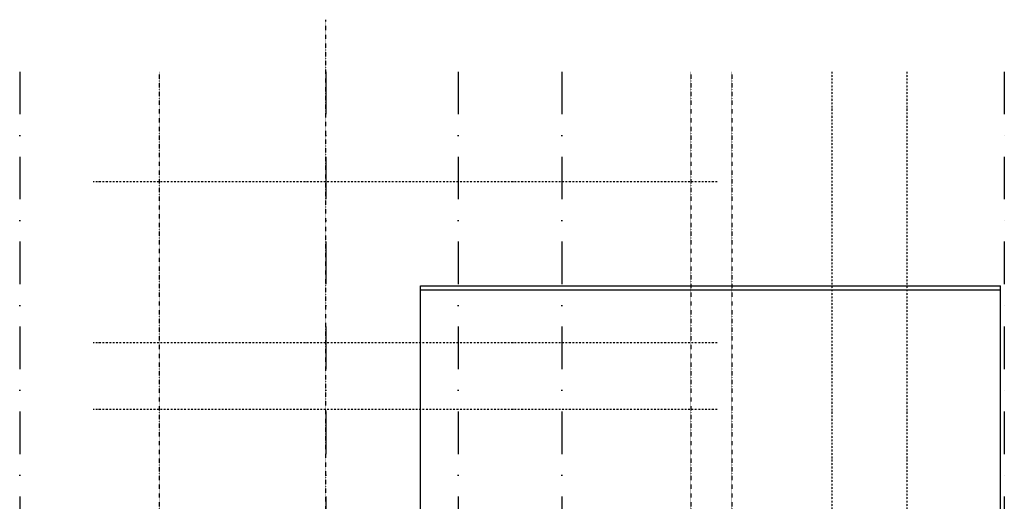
# Model space of a CAD drawing. Extents: x 149262 to 371235, y 141599 to 287858.
# Tile 59 of 60: x 150534 to 165024, y 194139 to 201227. Entities that reach past the tile are written whole.
import ezdxf

# ---------------------------------------------------------------- set-up
doc = ezdxf.new("R2010")
doc.units = 0
doc.header["$LTSCALE"] = 50
doc.header["$MEASUREMENT"] = 0
doc.linetypes.add('DASHDOT', pattern=[1, 0.5, -0.25, 0, -0.25])
doc.linetypes.add('DD1', pattern=[2.66667, 1.66667, -0.5, 0, -0.5])
doc.layers.add('A--L21D1_BUITENWAND', color=1, linetype='CONTINUOUS')
doc.layers.add('STRAMIEN', color=8, linetype='DD1')

msp = doc.modelspace()

# ---------------------------------------------------------------- linework, layer by layer
at = {"layer": 'A--L21D1_BUITENWAND'}
for p, q in [((156432, 197311), (164970, 197311)), ((156432, 193884.9), (156432, 197311)), ((156432, 197251), (164970, 197251)), ((164970, 193248.5), (164970, 197311))]:
    msp.add_line(p, q, dxfattribs=at)
at = {"layer": 'STRAMIEN', "color": 8, "linetype": 'DASHDOT', "ltscale": 0.1}
for p, q in [((155038, 192800.5), (155038, 201226.7)), ((152588, 200460.9), (152588, 180632.6)), ((160413, 200460.9), (160413, 180632.6)), ((161013, 200460.9), (161013, 180632.6)), ((156432, 193260.8), (156432, 197311))]:
    msp.add_line(p, q, dxfattribs=at)
at = {"layer": 'STRAMIEN', "color": 8, "linetype": 'DASHDOT', "ltscale": 25}
for p, q in [((150534.1, 200460.9), (150534.1, 180318.1)), ((155038, 200460.9), (155038, 180632.6)), ((156988, 200460.9), (156988, 180632.6)), ((158513, 200460.9), (158513, 180632.6))]:
    msp.add_line(p, q, dxfattribs=at)
at = {"layer": 'STRAMIEN', "linetype": 'DASHDOT'}
for p, q in [((162488, 200460.9), (162488, 180318.1)), ((163588, 200460.9), (163588, 180318.1)), ((160797, 198841.8), (151613, 198841.8)), ((160797, 196471.8), (151613, 196471.8)), ((160797, 195491.8), (151613, 195491.8))]:
    msp.add_line(p, q, dxfattribs=at)
at = {"layer": 'STRAMIEN', "linetype": 'DASHDOT', "ltscale": 25}
msp.add_line((165024, 200460.9), (165024, 180900.2), dxfattribs=at)

doc.saveas('drawing.dxf')
